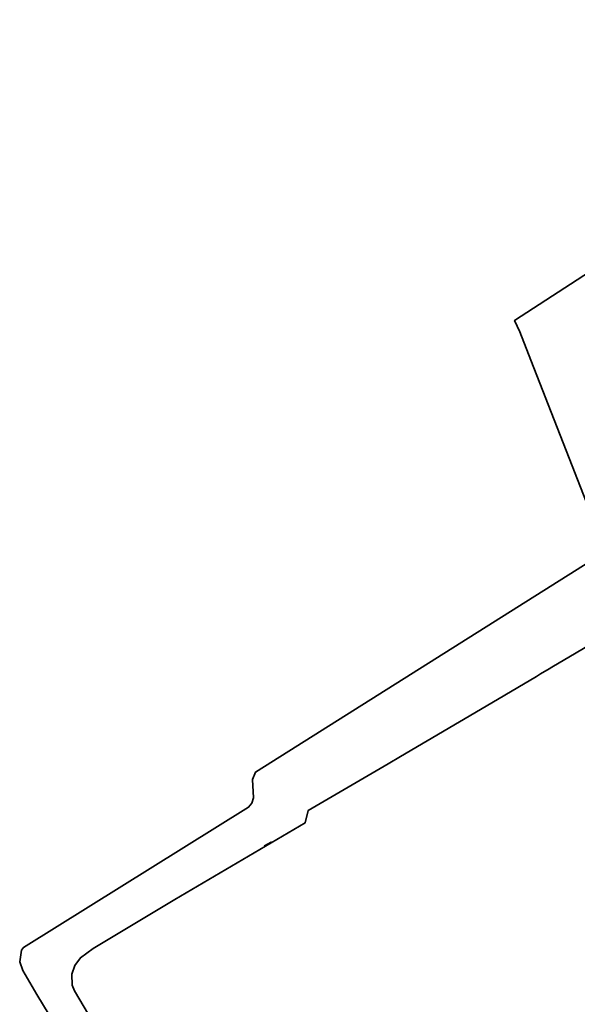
# Model space of a CAD drawing. Header units: metres. Extents: x 108651 to 109770, y 520801 to 521818.
# Tile 6 of 66: x 108651 to 108808, y 521201 to 521479. Entities that reach past the tile are written whole.
import ezdxf

# ---------------------------------------------------------------- set-up
doc = ezdxf.new("R2010")
doc.units = ezdxf.units.M
doc.layers.add('B-WE-GK-BESCHOEIING-G', color=253, linetype='OB-BESCHOEIING-BLOK', lineweight=35)
doc.layers.add('B-WE-OG-WATER_SLOOT-GV', color=253, linetype='Continuous', lineweight=18)
doc.linetypes.add('OB-BESCHOEIING-BLOK', pattern='A,6,-1,[152,NLCS.SHX,S=2,R=0,X=-1,Y=0]', length=7)

msp = doc.modelspace()

# ---------------------------------------------------------------- linework, layer by layer
at = {"layer": 'B-WE-GK-BESCHOEIING-G', "flags": 128}
msp.add_lwpolyline([(108812.77, 521387.88), (108836.49, 521406.03), (108842.31, 521406.1), (108859.78, 521418.62), (108935.75, 521473.08), (108937.11, 521476.95), (108936.27, 521477.49), (108934.13, 521478.58), (108933.37, 521479.03), (108929.12, 521478.05), (108830.84, 521420.61), (108790.21, 521394.15), (108791.67, 521391), (108794.79, 521382.99), (108811.3, 521340.68), (108812.21, 521340.59), (108823.36, 521344.48), (108827.55, 521336.34), (108819.03, 521330.95), (108717.1, 521266.74), (108716.25, 521264.66), (108716.52, 521259.5), (108716.1, 521258.02), (108715.15, 521256.88), (108651.73, 521217.24), (108651.15, 521216.52), (108650.63, 521213.23), (108651.53, 521210.81), (108655.42, 521203.99), (108667.77, 521183.68), (108674.31, 521180.05), (108695.68, 521144.21), (108697.58, 521145.27), (108698.15, 521144.24), (108699.09, 521144.67), (108698.45, 521145.96), (108700.21, 521147.29), (108666.13, 521205.08), (108665.45, 521206.65), (108665.35, 521209.77), (108666.16, 521212.2), (108667.8, 521214.4), (108671.38, 521216.99), (108694.38, 521230.85), (108731.1, 521252.41), (108732.01, 521255.94), (108754.51, 521269.12), (108757.99, 521271.16), (108782.16, 521285.39), (108796.34, 521293.77), (108797.52, 521294.47), (108799.96, 521295.91), (108800.74, 521296.37), (108819.71, 521307.59), (108823, 521308.92), (108827.23, 521309.72), (108830.4, 521310), (108833.67, 521309.66), (108834.24, 521309.42), (108837.48, 521308.08), (108840.42, 521306.07), (108842.63, 521303.85), (108845.2, 521300.14), (108846.14, 521298.43), (108847.94, 521295.16), (108848.04, 521294.95), (108852.61, 521285.7), (108855.16, 521280.54), (108896.86, 521201.38), (108896.74, 521201.18), (108895.49, 521199.04), (108888.93, 521187.86), (108889.37, 521182.96), (108902.2, 521161.65), (108909.3, 521149.87), (108912.99, 521142.55), (108920.19, 521128.77), (108925.41, 521120.33), (108929.18, 521116.71), (108934.08, 521113.74), (108940.25, 521112.78), (108941.8, 521112.77), (108950.11, 521098.77), (108952.19, 521100.17), (108952.39, 521099.69), (108954.62, 521100.82), (108954.53, 521101.26), (108957.06, 521102.5), (108948.39, 521118.82), (108948.08, 521119.41), (108946.69, 521122.02), (108945.3, 521124.64), (108945.08, 521125.05), (108942.13, 521130.61), (108935.19, 521145.13), (108896.15, 521219.43)], dxfattribs=at)
at = {"layer": 'B-WE-OG-WATER_SLOOT-GV', "flags": 128}
for points in [[(108830.84, 521420.61), (108790.21, 521394.15), (108791.67, 521391), (108794.79, 521382.99), (108811.3, 521340.68)], [(108819.03, 521330.95), (108798.74, 521318.17), (108717.1, 521266.74), (108716.25, 521264.66), (108716.52, 521259.5), (108716.1, 521258.02), (108715.15, 521256.88), (108651.73, 521217.24), (108651.15, 521216.52), (108650.63, 521213.23), (108651.53, 521210.81), (108655.42, 521203.99), (108667.77, 521183.68)], [(108700.21, 521147.29), (108666.13, 521205.08), (108665.45, 521206.65), (108665.35, 521209.77), (108666.16, 521212.2), (108667.8, 521214.4), (108671.38, 521216.99), (108694.38, 521230.85), (108719.73, 521245.73), (108719.55, 521246.04), (108721.47, 521247.1), (108721.61, 521246.84), (108731.1, 521252.41), (108732.01, 521255.94), (108733.24, 521256.66), (108735.47, 521257.97), (108754.51, 521269.12), (108754.62, 521269.19), (108757.99, 521271.16), (108758, 521271.16), (108782.16, 521285.39), (108796.34, 521293.77), (108797.08, 521294.2), (108797.52, 521294.47), (108798.18, 521294.85), (108799.96, 521295.91), (108800.74, 521296.37), (108819.71, 521307.59)]]:
    msp.add_lwpolyline(points, dxfattribs=at)

doc.saveas('drawing.dxf')
